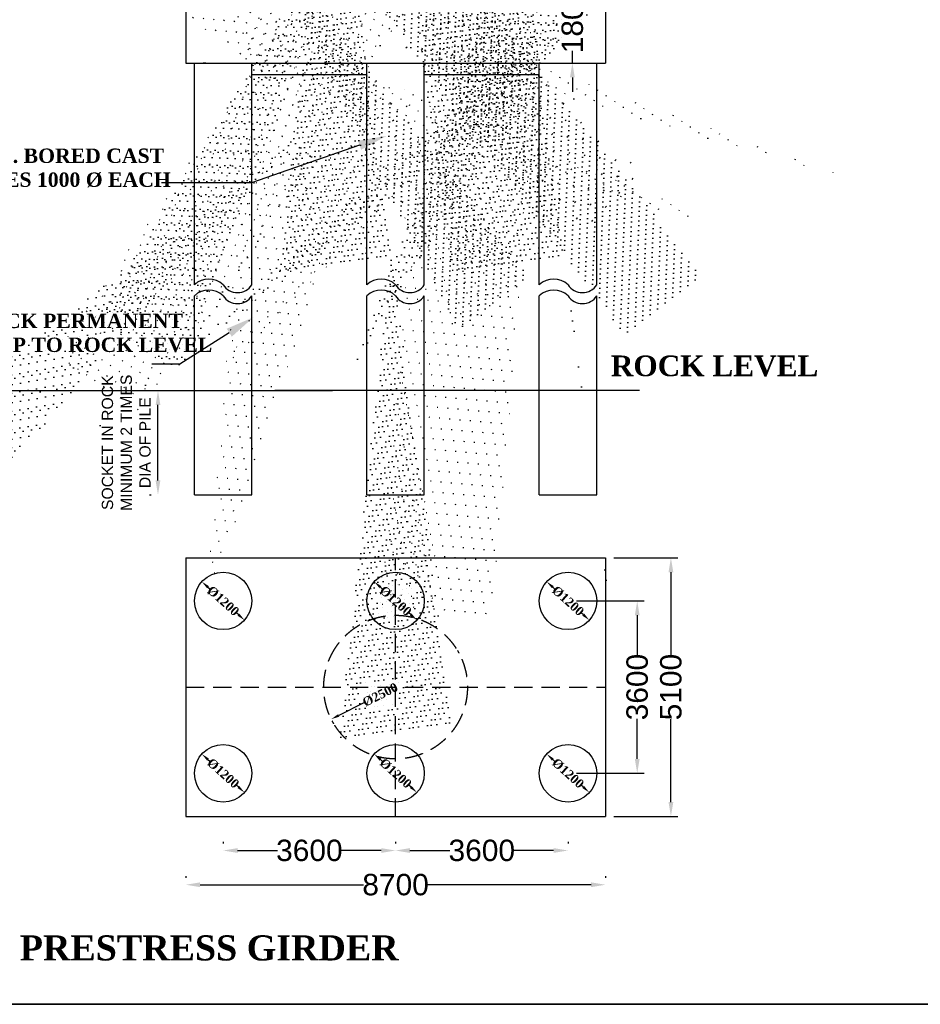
# Model space of a CAD drawing. Header units: inches. Extents: x -7742690772 to -3865980171, y -13316213144 to -6657882739.
# Tile 9 of 23: x -3867232490 to -3867201152, y -6658179970 to -6658145698. Entities that reach past the tile are written whole.
import ezdxf
from ezdxf import colors
from ezdxf.entities.mleader import LeaderData, LeaderLine
from ezdxf.math import Vec2, Vec3

# ---------------------------------------------------------------- set-up
doc = ezdxf.new("R2010")
doc.units = ezdxf.units.IN
doc.header["$MEASUREMENT"] = 0
doc.header["$PDMODE"] = 2
doc.header["$PDSIZE"] = 5
doc.linetypes.add('DASHED2', pattern=[9.524999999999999, 6.35, -3.175])
doc.layers.add('TEX', color=6, linetype='Continuous')
doc.layers.add('TEXT', color=7, linetype='Continuous')
doc.styles.add('dim', font='arial.ttf')
doc.styles.get("Standard").update_dxf_attribs({"font": 'timesbd.ttf', "height": 5})
doc.dimstyles.new('Annotative', dxfattribs={"dimscale": 0, "dimtxt": 0.18, "dimasz": 0.18, "dimexe": 0.18, "dimexo": 0.0625, "dimgap": 0.09, "dimtad": 0, "dimtih": 1, "dimtoh": 1, "dimdec": 4, "dimzin": 0, "dimdsep": 46, "dimtxsty": 'Standard', "dimcen": 0.09, "dimadec": 0, "dimazin": 0, "dimtfac": 1, "dimtdec": 4, "dimtofl": 0, "dimtmove": 0, "dimatfit": 3, "dimfxl": 1, "dimtolj": 1, "dimtzin": 0, "dimarcsym": 0})
doc.dimstyles.new('ISO-25', dxfattribs={"dimtxt": 200, "dimasz": 150, "dimexe": 240, "dimexo": 300, "dimgap": 0.02, "dimtad": 0, "dimdec": 0, "dimdsep": 46, "dimtxsty": 'Standard', "dimcen": 150, "dimclrd": 1, "dimclre": 1, "dimclrt": 1, "dimadec": 0, "dimazin": 0, "dimtfac": 1, "dimtdec": 0, "dimtmove": 2, "dimatfit": 3, "dimfxl": 240, "dimarcsym": 0})

# ---------------------------------------------------------------- blocks, each defined once
blk = doc.blocks.new('*D162')
at = {"layer": 'Defpoints', "color": 0, "ltscale": 20, "transparency": 16777216}
for p in [(-3867227677.878922, -6658158608.70144), (-3867227677.878893, -6658158608.70144), (-3867227677.878897, -6658162236.543106)]:
    blk.add_point(p, dxfattribs=at)
at = {"layer": 'TEX', "color": 0, "lineweight": -2, "ltscale": 20, "transparency": 16777216}
for p, q in [((-3867227977.878893, -6658158608.70144), (-3867227917.878922, -6658158608.70144)), ((-3867227677.878922, -6658161736.543106), (-3867227677.878922, -6658159108.70144)), ((-3867227977.878897, -6658162236.543106), (-3867227917.878922, -6658162236.543106))]:
    blk.add_line(p, q, dxfattribs=at)
at = {"layer": 'TEX', "color": 0, "ltscale": 20, "transparency": 16777216}
for points in [[(-3867227761.212255, -6658159108.70144), (-3867227594.545588, -6658159108.70144), (-3867227677.878922, -6658158608.70144)], [(-3867227761.212255, -6658161736.543106), (-3867227594.545588, -6658161736.543106), (-3867227677.878922, -6658162236.543106)]]:
    blk.add_solid(points, dxfattribs=at)
at = {"layer": 'TEX', "color": 0, "ltscale": 20, "transparency": 16777216, "insert": (-3867228780.879364, -6658160422.622271), "char_height": 392, "width": 5353.865606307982, "attachment_point": 5, "rotation": 90, "style": 'dim'}
blk.add_mtext('SOCKET IN ROCK\\PMINIMUM 2 TIMES DIA OF PILE', dxfattribs=at)
blk = doc.blocks.new('*D287')
at = {"color": 0, "lineweight": -2, "ltscale": 20, "transparency": 16777216}
blk.add_line((-3867220512.204324, -6658169477.346632), (-3867221390.224245, -6658169914.940365), dxfattribs=at)
at = {"color": 0, "ltscale": 20, "transparency": 16777216}
blk.add_solid([(-3867221411.635045, -6658169871.980178), (-3867221368.813445, -6658169957.900552), (-3867221647.985367, -6658170043.405163)], dxfattribs=at)
at = {"layer": 'Defpoints', "color": 0, "ltscale": 20, "transparency": 16777216}
for p in [(-3867217172.965894, -6658167813.113539, 45780.89713031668), (-3867221647.985367, -6658170043.405163, 45780.89713031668)]:
    blk.add_point(p, dxfattribs=at)
at = {"color": 0, "ltscale": 20, "transparency": 16777216, "insert": (-3867219946.293424, -6658169195.303984), "char_height": 288, "attachment_point": 5, "rotation": 26.49106997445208}
blk.add_mtext('\\A1;{\\H1.08333x;Ø2500}', dxfattribs=at)
blk = doc.blocks.new('*D184')
at = {"layer": 'Defpoints', "color": 0, "ltscale": 20, "transparency": 16777216}
for p in [(-3867214234.811569, -6658144209.314602, 45780.89713031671), (-3867214234.811566, -6658147209.314608, 45780.89713031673), (-3867213258.035292, -6658147209.314608)]:
    blk.add_point(p, dxfattribs=at)
at = {"layer": 'TEX', "color": 0, "lineweight": -2, "ltscale": 20, "transparency": 16777216}
for p, q in [((-3867213258.035292, -6658143709.314602), (-3867213258.035292, -6658143209.314602)), ((-3867213934.811569, -6658144209.314602), (-3867213018.035292, -6658144209.314602)), ((-3867213258.035292, -6658144209.314602), (-3867213258.035292, -6658144633.500607)), ((-3867213258.035292, -6658147209.314608), (-3867213258.035292, -6658146785.128602)), ((-3867213934.811566, -6658147209.314608), (-3867213018.035292, -6658147209.314608)), ((-3867213258.035292, -6658147709.314608), (-3867213258.035292, -6658148209.314608))]:
    blk.add_line(p, q, dxfattribs=at)
at = {"layer": 'TEX', "color": 0, "ltscale": 20, "transparency": 16777216}
for points in [[(-3867213341.368625, -6658143709.314602), (-3867213174.701958, -6658143709.314602), (-3867213258.035292, -6658144209.314602)], [(-3867213341.368625, -6658147709.314608), (-3867213174.701958, -6658147709.314608), (-3867213258.035292, -6658147209.314608)]]:
    blk.add_solid(points, dxfattribs=at)
at = {"layer": 'TEX', "color": 0, "ltscale": 20, "transparency": 16777216, "insert": (-3867213258.035293, -6658145709.314602), "char_height": 744.8, "attachment_point": 5, "rotation": 90, "style": 'dim'}
blk.add_mtext('1800', dxfattribs=at)
blk = doc.blocks.new('*D293')
at = {"color": 0, "lineweight": -2, "ltscale": 20, "transparency": 16777216}
for p, q in [((-3867225938.880093, -6658165451.045835), (-3867225879.731398, -6658165504.464304)), ((-3867224882.071197, -6658166405.472867), (-3867224941.219893, -6658166352.054397))]:
    blk.add_line(p, q, dxfattribs=at)
at = {"color": 0, "ltscale": 20, "transparency": 16777216}
for points in [[(-3867225906.708395, -6658165415.423062), (-3867225971.05179, -6658165486.668606), (-3867226152.616723, -6658165258.015648)], [(-3867224849.899499, -6658166369.850095), (-3867224914.242895, -6658166441.095638), (-3867224668.334567, -6658166598.503054)]]:
    blk.add_solid(points, dxfattribs=at)
at = {"layer": 'Defpoints', "color": 0, "ltscale": 20, "transparency": 16777216}
for p in [(-3867226152.616723, -6658165258.015648, 45780.89713031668), (-3867224668.334567, -6658166598.503054, 45780.89713031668)]:
    blk.add_point(p, dxfattribs=at)
at = {"color": 0, "ltscale": 20, "transparency": 16777216, "insert": (-3867225410.475645, -6658165928.259351), "char_height": 288, "attachment_point": 5, "rotation": 317.91412335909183}
blk.add_mtext('\\A1;{\\H1.08333x;Ø1200}', dxfattribs=at)
blk = doc.blocks.new('*D294')
at = {"color": 0, "lineweight": -2, "ltscale": 20, "transparency": 16777216}
for p, q in [((-3867219938.880078, -6658165451.045834), (-3867219879.731382, -6658165504.464303)), ((-3867218882.071184, -6658166405.472866), (-3867218941.219879, -6658166352.054398))]:
    blk.add_line(p, q, dxfattribs=at)
at = {"color": 0, "ltscale": 20, "transparency": 16777216}
for points in [[(-3867219906.708381, -6658165415.423062), (-3867219971.051776, -6658165486.668605), (-3867220152.616708, -6658165258.015647)], [(-3867218849.899487, -6658166369.850095), (-3867218914.242882, -6658166441.095637), (-3867218668.334554, -6658166598.503053)]]:
    blk.add_solid(points, dxfattribs=at)
at = {"layer": 'Defpoints', "color": 0, "ltscale": 20, "transparency": 16777216}
for p in [(-3867220152.616708, -6658165258.015647, 45780.89713031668), (-3867218668.334554, -6658166598.503053, 45780.89713031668)]:
    blk.add_point(p, dxfattribs=at)
at = {"color": 0, "ltscale": 20, "transparency": 16777216, "insert": (-3867219410.475631, -6658165928.259351), "char_height": 288, "attachment_point": 5, "rotation": 317.9141233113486}
blk.add_mtext('\\A1;{\\H1.08333x;Ø1200}', dxfattribs=at)
blk = doc.blocks.new('*D295')
at = {"color": 0, "lineweight": -2, "ltscale": 20, "transparency": 16777216}
for p, q in [((-3867213938.880064, -6658165451.045835), (-3867213879.731368, -6658165504.464305)), ((-3867212882.071168, -6658166405.472866), (-3867212941.219863, -6658166352.054398))]:
    blk.add_line(p, q, dxfattribs=at)
at = {"color": 0, "ltscale": 20, "transparency": 16777216}
for points in [[(-3867213906.708366, -6658165415.423062), (-3867213971.051762, -6658165486.668607), (-3867214152.616694, -6658165258.015649)], [(-3867212849.899471, -6658166369.850095), (-3867212914.242867, -6658166441.095638), (-3867212668.334538, -6658166598.503054)]]:
    blk.add_solid(points, dxfattribs=at)
at = {"layer": 'Defpoints', "color": 0, "ltscale": 20, "transparency": 16777216}
for p in [(-3867214152.616694, -6658165258.015649, 45780.89713031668), (-3867212668.334538, -6658166598.503054, 45780.89713031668)]:
    blk.add_point(p, dxfattribs=at)
at = {"color": 0, "ltscale": 20, "transparency": 16777216, "insert": (-3867213410.475617, -6658165928.259352), "char_height": 288, "attachment_point": 5, "rotation": 317.9141233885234}
blk.add_mtext('\\A1;{\\H1.08333x;Ø1200}', dxfattribs=at)
blk = doc.blocks.new('*D296')
at = {"color": 0, "lineweight": -2, "ltscale": 20, "transparency": 16777216}
for p, q in [((-3867219938.880078, -6658171451.045835), (-3867219879.731382, -6658171504.464305)), ((-3867218882.071184, -6658172405.472866), (-3867218941.219878, -6658172352.054398))]:
    blk.add_line(p, q, dxfattribs=at)
at = {"color": 0, "ltscale": 20, "transparency": 16777216}
for points in [[(-3867219906.708381, -6658171415.423063), (-3867219971.051776, -6658171486.668607), (-3867220152.616709, -6658171258.015649)], [(-3867218849.899486, -6658172369.850096), (-3867218914.242881, -6658172441.095638), (-3867218668.334553, -6658172598.503053)]]:
    blk.add_solid(points, dxfattribs=at)
at = {"layer": 'Defpoints', "color": 0, "ltscale": 20, "transparency": 16777216}
for p in [(-3867220152.616709, -6658171258.015649, 45780.89713031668), (-3867218668.334553, -6658172598.503053, 45780.89713031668)]:
    blk.add_point(p, dxfattribs=at)
at = {"color": 0, "ltscale": 20, "transparency": 16777216, "insert": (-3867219410.47563, -6658171928.259352), "char_height": 288, "attachment_point": 5, "rotation": 317.914123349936}
blk.add_mtext('\\A1;{\\H1.08333x;Ø1200}', dxfattribs=at)
blk = doc.blocks.new('*D297')
at = {"color": 0, "lineweight": -2, "ltscale": 20, "transparency": 16777216}
for p, q in [((-3867225938.880094, -6658171451.045834), (-3867225879.731399, -6658171504.464303)), ((-3867224882.071198, -6658172405.472866), (-3867224941.219894, -6658172352.054397))]:
    blk.add_line(p, q, dxfattribs=at)
at = {"color": 0, "ltscale": 20, "transparency": 16777216}
for points in [[(-3867225906.708395, -6658171415.423063), (-3867225971.051791, -6658171486.668606), (-3867226152.616724, -6658171258.015648)], [(-3867224849.8995, -6658172369.850095), (-3867224914.242896, -6658172441.095638), (-3867224668.334568, -6658172598.503053)]]:
    blk.add_solid(points, dxfattribs=at)
at = {"layer": 'Defpoints', "color": 0, "ltscale": 20, "transparency": 16777216}
for p in [(-3867226152.616724, -6658171258.015648, 45780.89713031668), (-3867224668.334568, -6658172598.503053, 45780.89713031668)]:
    blk.add_point(p, dxfattribs=at)
at = {"color": 0, "ltscale": 20, "transparency": 16777216, "insert": (-3867225410.475646, -6658171928.259351), "char_height": 288, "attachment_point": 5, "rotation": 317.91412334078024}
blk.add_mtext('\\A1;{\\H1.08333x;Ø1200}', dxfattribs=at)
blk = doc.blocks.new('*D298')
at = {"color": 0, "lineweight": -2, "ltscale": 20, "transparency": 16777216}
for p, q in [((-3867213938.880064, -6658171451.045835), (-3867213879.731368, -6658171504.464304)), ((-3867212882.071169, -6658172405.472866), (-3867212941.219864, -6658172352.054398))]:
    blk.add_line(p, q, dxfattribs=at)
at = {"color": 0, "ltscale": 20, "transparency": 16777216}
for points in [[(-3867213906.708366, -6658171415.423062), (-3867213971.051761, -6658171486.668606), (-3867214152.616694, -6658171258.015648)], [(-3867212849.899472, -6658172369.850095), (-3867212914.242867, -6658172441.095638), (-3867212668.334539, -6658172598.503054)]]:
    blk.add_solid(points, dxfattribs=at)
at = {"layer": 'Defpoints', "color": 0, "ltscale": 20, "transparency": 16777216}
for p in [(-3867214152.616694, -6658171258.015648, 45780.89713031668), (-3867212668.334539, -6658172598.503054, 45780.89713031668)]:
    blk.add_point(p, dxfattribs=at)
at = {"color": 0, "ltscale": 20, "transparency": 16777216, "insert": (-3867213410.475616, -6658171928.259352), "char_height": 288, "attachment_point": 5, "rotation": 317.914123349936}
blk.add_mtext('\\A1;{\\H1.08333x;Ø1200}', dxfattribs=at)
blk = doc.blocks.new('*D280')
at = {"layer": 'Defpoints', "color": 0, "ltscale": 20, "transparency": 16777216}
for p in [(-3867225410.475646, -6658174616.802938), (-3867219410.475631, -6658174616.802938), (-3867219410.475631, -6658174616.802938)]:
    blk.add_point(p, dxfattribs=at)
at = {"layer": 'TEX', "color": 0, "lineweight": -2, "ltscale": 20, "transparency": 16777216}
for p, q in [((-3867225410.475646, -6658174316.802938), (-3867225410.475646, -6658174376.802938)), ((-3867219410.475631, -6658174316.802938), (-3867219410.475631, -6658174376.802938)), ((-3867224910.475646, -6658174616.802938), (-3867223521.091, -6658174616.802938)), ((-3867219910.475631, -6658174616.802938), (-3867221299.860277, -6658174616.802938))]:
    blk.add_line(p, q, dxfattribs=at)
at = {"layer": 'TEX', "color": 0, "ltscale": 20, "transparency": 16777216}
for points in [[(-3867224910.475646, -6658174533.469605), (-3867224910.475646, -6658174700.136271), (-3867225410.475646, -6658174616.802938)], [(-3867219910.475631, -6658174533.469605), (-3867219910.475631, -6658174700.136271), (-3867219410.475631, -6658174616.802938)]]:
    blk.add_solid(points, dxfattribs=at)
at = {"layer": 'TEX', "color": 0, "ltscale": 20, "transparency": 16777216, "insert": (-3867222410.475638, -6658174616.802938), "char_height": 744.8, "attachment_point": 5, "style": 'dim'}
blk.add_mtext('3600', dxfattribs=at)
blk = doc.blocks.new('*D281')
at = {"layer": 'Defpoints', "color": 0, "ltscale": 20, "transparency": 16777216}
for p in [(-3867219410.475631, -6658174616.802938), (-3867213410.475616, -6658174616.802938), (-3867213410.475616, -6658174616.802938)]:
    blk.add_point(p, dxfattribs=at)
at = {"layer": 'TEX', "color": 0, "lineweight": -2, "ltscale": 20, "transparency": 16777216}
for p, q in [((-3867219410.475631, -6658174316.802938), (-3867219410.475631, -6658174376.802938)), ((-3867213410.475616, -6658174316.802938), (-3867213410.475616, -6658174376.802938)), ((-3867218910.475631, -6658174616.802938), (-3867217521.090985, -6658174616.802938)), ((-3867213910.475616, -6658174616.802938), (-3867215299.860261, -6658174616.802938))]:
    blk.add_line(p, q, dxfattribs=at)
at = {"layer": 'TEX', "color": 0, "ltscale": 20, "transparency": 16777216}
for points in [[(-3867218910.475631, -6658174533.469605), (-3867218910.475631, -6658174700.136271), (-3867219410.475631, -6658174616.802938)], [(-3867213910.475616, -6658174533.469605), (-3867213910.475616, -6658174700.136271), (-3867213410.475616, -6658174616.802938)]]:
    blk.add_solid(points, dxfattribs=at)
at = {"layer": 'TEX', "color": 0, "ltscale": 20, "transparency": 16777216, "insert": (-3867216410.475623, -6658174616.802938), "char_height": 744.8, "attachment_point": 5, "style": 'dim'}
blk.add_mtext('3600', dxfattribs=at)
blk = doc.blocks.new('*D282')
at = {"layer": 'Defpoints', "color": 0, "ltscale": 20, "transparency": 16777216}
for p in [(-3867226710.475631, -6658175808.386111), (-3867212110.47563, -6658175808.386111), (-3867212110.47563, -6658175808.386111)]:
    blk.add_point(p, dxfattribs=at)
at = {"layer": 'TEX', "color": 0, "lineweight": -2, "ltscale": 20, "transparency": 16777216}
for p, q in [((-3867226710.475631, -6658175508.386111), (-3867226710.475631, -6658175568.386111)), ((-3867212110.47563, -6658175508.386111), (-3867212110.47563, -6658175568.386111)), ((-3867226210.475631, -6658175808.386111), (-3867220521.853065, -6658175808.386111)), ((-3867212610.47563, -6658175808.386111), (-3867218299.098195, -6658175808.386111))]:
    blk.add_line(p, q, dxfattribs=at)
at = {"layer": 'TEX', "color": 0, "ltscale": 20, "transparency": 16777216}
for points in [[(-3867226210.475631, -6658175725.052778), (-3867226210.475631, -6658175891.719444), (-3867226710.475631, -6658175808.386111)], [(-3867212610.47563, -6658175725.052778), (-3867212610.47563, -6658175891.719444), (-3867212110.47563, -6658175808.386111)]]:
    blk.add_solid(points, dxfattribs=at)
at = {"layer": 'TEX', "color": 0, "ltscale": 20, "transparency": 16777216, "insert": (-3867219410.47563, -6658175808.386111), "char_height": 744.8, "attachment_point": 5, "style": 'dim'}
blk.add_mtext('8700', dxfattribs=at)
blk = doc.blocks.new('*D283')
at = {"layer": 'Defpoints', "color": 0, "ltscale": 20, "transparency": 16777216}
for p in [(-3867213410.475618, -6658165928.259351, 45780.89713031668), (-3867213410.475617, -6658171928.259351, 45780.89713031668), (-3867211002.503422, -6658171928.259351)]:
    blk.add_point(p, dxfattribs=at)
at = {"layer": 'TEX', "color": 0, "lineweight": -2, "ltscale": 20, "transparency": 16777216}
for p, q in [((-3867213110.475618, -6658165928.259351), (-3867210762.503422, -6658165928.259351)), ((-3867211002.503422, -6658166428.259351), (-3867211002.503422, -6658167817.64399)), ((-3867211002.503422, -6658171428.259351), (-3867211002.503422, -6658170038.874712)), ((-3867213110.475617, -6658171928.259351), (-3867210762.503422, -6658171928.259351))]:
    blk.add_line(p, q, dxfattribs=at)
at = {"layer": 'TEX', "color": 0, "ltscale": 20, "transparency": 16777216}
for points in [[(-3867211085.836755, -6658166428.259351), (-3867210919.170088, -6658166428.259351), (-3867211002.503422, -6658165928.259351)], [(-3867211085.836755, -6658171428.259351), (-3867210919.170088, -6658171428.259351), (-3867211002.503422, -6658171928.259351)]]:
    blk.add_solid(points, dxfattribs=at)
at = {"layer": 'TEX', "color": 0, "ltscale": 20, "transparency": 16777216, "insert": (-3867211002.503423, -6658168928.259348), "char_height": 744.8, "attachment_point": 5, "rotation": 90, "style": 'dim'}
blk.add_mtext('3600', dxfattribs=at)
blk = doc.blocks.new('*D284')
at = {"layer": 'Defpoints', "color": 0, "ltscale": 20, "transparency": 16777216}
for p in [(-3867212110.475633, -6658164428.259351, 45780.89713031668), (-3867212110.475632, -6658173428.25935, 45780.89713031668), (-3867209829.848044, -6658173428.25935)]:
    blk.add_point(p, dxfattribs=at)
at = {"layer": 'TEX', "color": 0, "lineweight": -2, "ltscale": 20, "transparency": 16777216}
for p, q in [((-3867211810.475633, -6658164428.259351), (-3867209589.848044, -6658164428.259351)), ((-3867209829.848044, -6658164928.259351), (-3867209829.848044, -6658167817.389965)), ((-3867209829.848044, -6658172928.25935), (-3867209829.848044, -6658170039.128736)), ((-3867211810.475632, -6658173428.25935), (-3867209589.848044, -6658173428.25935))]:
    blk.add_line(p, q, dxfattribs=at)
at = {"layer": 'TEX', "color": 0, "ltscale": 20, "transparency": 16777216}
for points in [[(-3867209913.181377, -6658164928.259351), (-3867209746.51471, -6658164928.259351), (-3867209829.848044, -6658164428.259351)], [(-3867209913.181377, -6658172928.25935), (-3867209746.51471, -6658172928.25935), (-3867209829.848044, -6658173428.25935)]]:
    blk.add_solid(points, dxfattribs=at)
at = {"layer": 'TEX', "color": 0, "ltscale": 20, "transparency": 16777216, "insert": (-3867209829.848045, -6658168928.259348), "char_height": 744.8, "attachment_point": 5, "rotation": 90, "style": 'dim'}
blk.add_mtext('5100', dxfattribs=at)

msp = doc.modelspace()

# ---------------------------------------------------------------- hatches: boundary and pattern name
at = {"ltscale": 20}
h = msp.add_hatch(dxfattribs=at)
h.set_pattern_fill('AR-CONC', scale=50)
h.set_pattern_definition([(49.99999999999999, (3874526244.677622, 6657962716.896039), (358.6300913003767, -31.37606749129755), [37.5, -412.5]), (355, (3874526244.677622, 6657962716.896039), (-69.3756668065, 376.0960668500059), [30, -330]), (100.45144446, (3874526274.563462, 6657962714.281369), (289.254423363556, 344.7199954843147), [31.87009599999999, -350.5710559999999]), (46.18420000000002, (3874526244.677622, 6657962816.896039), (533.6206653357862, -82.75964039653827), [56.24999999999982, -618.749999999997]), (96.63563549, (3874526289.145995, 6657962809.999387), (467.3309728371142, 487.0593003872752), [47.805171, -525.8568799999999]), (351.1841639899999, (3874526244.677622, 6657962816.896039), (467.3309725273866, 487.0593001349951), [45, -495.0000004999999]), (21, (3874526294.677622, 6657962791.896039), (298.4535260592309, -201.3094453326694), [37.5, -412.5]), (326.0000000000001, (3874526294.677622, 6657962791.896039), (121.6576659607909, 362.5750225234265), [30, -330]), (71.45144474, (3874526319.548748, 6657962775.120252), (420.1111883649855, 161.2655764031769), [31.870095, -350.571056]), (37.50000000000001, (3874526244.677622, 6657962716.896039), (6.079927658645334, 166.4469269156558), [0, -326, 0, -335, 0, -331.25]), (7.499999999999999, (3874526244.677622, 6657962716.896039), (131.5347687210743, 197.2058559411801), [0, -191, 0, -318.5, 0, -126.25]), (327.5, (3874526133.177622, 6657962716.896039), (266.9112180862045, -11.2774358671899), [0, -125, 0, -390, 0, -517.5]), (317.5, (3874526083.177622, 6657962716.896039), (291.5930846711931, 50.05249116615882), [0, -162.5, 0, -259, 0, -367.5])])
h.paths.add_polyline_path([(-3867224410.475644, -6658147209.314591), (-3867224410.475642, -6658147209.314595), (-3867224410.475643, -6658147609.314591), (-3867224410.475644, -6658147609.31459)])
h.paths.add_polyline_path([(-3867220410.475628, -6658147209.314593), (-3867224410.475644, -6658147209.314591), (-3867224410.475644, -6658147609.31459), (-3867220410.475628, -6658147609.314591)])
h.paths.add_polyline_path([(-3867220410.475628, -6658147209.314593), (-3867220410.475628, -6658147609.31459)], flags=17)
h.paths.add_polyline_path([(-3867220410.475627, -6658147209.314593), (-3867220410.475628, -6658147209.314592), (-3867220410.475627, -6658147609.31459)])
h.paths.add_polyline_path([(-3867220410.475627, -6658147209.314593), (-3867220410.475627, -6658147609.314591)])
h = msp.add_hatch(dxfattribs=at)
h.set_pattern_fill('AR-CONC', scale=50)
h.set_pattern_definition([(49.99999999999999, (3874532244.677636, 6657962716.896036), (358.6300913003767, -31.37606749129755), [37.5, -412.5]), (355, (3874532244.677636, 6657962716.896036), (-69.3756668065, 376.0960668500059), [30, -330]), (100.45144446, (3874532274.563475, 6657962714.281366), (289.254423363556, 344.7199954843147), [31.87009599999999, -350.5710559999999]), (46.18420000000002, (3874532244.677636, 6657962816.896036), (533.6206653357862, -82.75964039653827), [56.24999999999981, -618.7499999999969]), (96.63563549, (3874532289.146008, 6657962809.999384), (467.3309728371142, 487.0593003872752), [47.805171, -525.8568799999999]), (351.1841639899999, (3874532244.677636, 6657962816.896036), (467.3309725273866, 487.0593001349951), [45, -495.0000004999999]), (21, (3874532294.677636, 6657962791.896036), (298.4535260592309, -201.3094453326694), [37.5, -412.5]), (326.0000000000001, (3874532294.677636, 6657962791.896036), (121.6576659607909, 362.5750225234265), [30, -330]), (71.45144474, (3874532319.548762, 6657962775.120249), (420.1111883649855, 161.2655764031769), [31.870095, -350.571056]), (37.50000000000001, (3874532244.677636, 6657962716.896036), (6.079927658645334, 166.4469269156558), [0, -326, 0, -335, 0, -331.25]), (7.499999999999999, (3874532244.677636, 6657962716.896036), (131.5347687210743, 197.2058559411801), [0, -191, 0, -318.5, 0, -126.25]), (327.5, (3874532133.177636, 6657962716.896036), (266.9112180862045, -11.2774358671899), [0, -125, 0, -390, 0, -517.5]), (317.5, (3874532083.177636, 6657962716.896036), (291.5930846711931, 50.05249116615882), [0, -162.5, 0, -259, 0, -367.5])])
h.paths.add_polyline_path([(-3867218410.47563, -6658147209.314594), (-3867218410.475629, -6658147209.314598), (-3867218410.475629, -6658147609.314594), (-3867218410.47563, -6658147609.314592)])
h.paths.add_polyline_path([(-3867214410.475615, -6658147209.314596), (-3867218410.47563, -6658147209.314594), (-3867218410.47563, -6658147609.314592), (-3867214410.475615, -6658147609.314594)])
h.paths.add_polyline_path([(-3867214410.475615, -6658147209.314596), (-3867214410.475615, -6658147609.314593)], flags=17)
h.paths.add_polyline_path([(-3867214410.475614, -6658147209.314596), (-3867214410.475615, -6658147209.314595), (-3867214410.475614, -6658147609.314593)])
h.paths.add_polyline_path([(-3867214410.475614, -6658147209.314596), (-3867214410.475614, -6658147609.314594)])

# ---------------------------------------------------------------- linework, layer by layer
at = {"color": 7, "ltscale": 20}
for p, q in [((-3867226710.47563, -6658144209.314594, 45780.89713031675), (-3867226710.47563, -6658147209.314594, 45780.89713031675)), ((-3867212110.475631, -6658144209.314588, 45780.89713031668), (-3867212110.47563, -6658147209.31459, 45780.89713031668)), ((-3867226710.475629, -6658147209.314597, 45780.89713031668), (-3867221210.475628, -6658147209.314591, 45780.89713031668)), ((-3867217610.475631, -6658147209.314591, 45780.89713031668), (-3867212110.47563, -6658147209.314588, 45780.89713031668)), ((-3867249590.192063, -6658158602.791937, 45780.89713031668), (-3867221610.654156, -6658158602.791941, 45780.89713031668)), ((-3867223610.564634, -6658158588.182902, 45780.89713031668), (-3867210927.16822, -6658158588.182908, 45780.89713031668)), ((-3867226410.475645, -6658162236.543103, 45780.89713031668), (-3867224410.475644, -6658162236.543102, 45780.89713031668)), ((-3867226710.47563, -6658164428.25935, 45780.89713031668), (-3867212110.47563, -6658164428.25935, 45780.89713031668)), ((-3867226710.47563, -6658164428.259351, 45780.89713031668), (-3867226710.47563, -6658173428.25935, 45780.89713031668)), ((-3867212110.47563, -6658164428.25935, 45780.89713031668), (-3867212110.47563, -6658173428.259349, 45780.89713031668)), ((-3867226710.47563, -6658173428.25935, 45780.89713031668), (-3867212110.47563, -6658173428.25935, 45780.89713031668))]:
    msp.add_line(p, q, dxfattribs=at)
at = {"ltscale": 20}
for p, q in [((-3867226410.475644, -6658154922.928846, 45780.89713031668), (-3867226410.475642, -6658147209.314597, 45780.89713031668)), ((-3867224410.475644, -6658154922.92101, 45780.89713031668), (-3867224410.475642, -6658147209.314595, 45780.89713031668)), ((-3867220410.475629, -6658154922.928844, 45780.89713031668), (-3867220410.475627, -6658147209.314592, 45780.89713031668)), ((-3867218410.47563, -6658154922.921008, 45780.89713031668), (-3867218410.475628, -6658147209.314592, 45780.89713031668)), ((-3867214410.475616, -6658154922.928844, 45780.89713031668), (-3867214410.475614, -6658147209.314589, 45780.89713031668)), ((-3867212410.475616, -6658154922.921008, 45780.89713031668), (-3867212410.475615, -6658147209.314588, 45780.89713031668)), ((-3867226410.475645, -6658162236.543103, 45780.89713031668), (-3867226410.475643, -6658155305.534628, 45780.89713031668)), ((-3867224410.475645, -6658162236.543102, 45780.89713031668), (-3867224410.475644, -6658155305.526793, 45780.89713031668)), ((-3867220410.475631, -6658162236.543101, 45780.89713031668), (-3867220410.475629, -6658155305.534626, 45780.89713031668)), ((-3867218410.47563, -6658162236.5431, 45780.89713031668), (-3867218410.47563, -6658155305.526791, 45780.89713031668)), ((-3867214410.475617, -6658162236.543101, 45780.89713031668), (-3867214410.475615, -6658155305.534626, 45780.89713031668)), ((-3867212410.475616, -6658162236.5431, 45780.89713031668), (-3867212410.475616, -6658155305.526791, 45780.89713031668)), ((-3867220410.475631, -6658162236.543101, 45780.89713031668), (-3867218410.47563, -6658162236.5431, 45780.89713031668)), ((-3867214410.475617, -6658162236.543101, 45780.89713031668), (-3867212410.475616, -6658162236.543101, 45780.89713031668)), ((-3867274157.694433, -6658179970.008903), (-3867057089.577, -6658179970.008903))]:
    msp.add_line(p, q, dxfattribs=at)
at = {"color": 3, "ltscale": 20}
msp.add_line((-3867226010.475627, -6658147209.314591, 45780.89713031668), (-3867226110.520425, -6658147209.314591, 45780.89713031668), dxfattribs=at)
at = {"color": 0, "ltscale": 20}
for p, q in [((-3867223910.475628, -6658147209.314593, 45780.89713031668), (-3867214910.475628, -6658147209.314591, 45780.89713031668)), ((-3867224410.475642, -6658147609.31459, 45780.89713031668), (-3867220410.475627, -6658147609.31459, 45780.89713031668)), ((-3867218410.475627, -6658147609.314591, 45780.89713031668), (-3867214410.475614, -6658147609.314593, 45780.89713031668))]:
    msp.add_line(p, q, dxfattribs=at)
at = {"ltscale": 20}
msp.add_lwpolyline([(-3867269366.672482, -6658057300.890121), (-3867057069.576999, -6658057300.890121), (-3867057069.576999, -6658179970.008903), (-3867269366.672482, -6658179970.008903)], close=True, dxfattribs=at)
for centre in [(-3867225410.475645, -6658165928.25935, 45780.89713031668), (-3867219410.475631, -6658165928.25935, 45780.89713031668), (-3867213410.475616, -6658165928.25935, 45780.89713031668), (-3867225410.475645, -6658171928.25935, 45780.89713031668), (-3867219410.47563, -6658171928.25935, 45780.89713031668), (-3867213410.475615, -6658171928.25935, 45780.89713031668)]:
    msp.add_circle(centre, 1000, dxfattribs=at)
at = {"color": 7, "ltscale": 20}
for centre in [(-3867224610.520426, -6658147209.314593, 45780.89713031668), (-3867219410.520426, -6658147209.314593, 45780.89713031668)]:
    msp.add_arc(centre, 1200, 180, 180.0014753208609, dxfattribs=at)
at = {"ltscale": 20}
for centre, radius, start, end in [((-3867225910.491335, -6658155451.731057, 45780.89713031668), 727.7472683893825, 46.60112343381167, 133.395476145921), ((-3867219910.491321, -6658155451.731055, 45780.89713031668), 727.7472683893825, 46.60112343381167, 133.395476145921), ((-3867213910.491307, -6658155451.731055, 45780.89713031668), 727.7472683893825, 46.60112343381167, 133.395476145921), ((-3867225910.491334, -6658155834.336839, 45780.89713031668), 727.7472683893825, 46.60112343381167, 133.395476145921), ((-3867224910.479136, -6658154607.214003, 45780.89713031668), 591.3327371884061, 212.2699752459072, 327.7312921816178), ((-3867219910.49132, -6658155834.336837, 45780.89713031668), 727.7472683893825, 46.60112343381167, 133.395476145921), ((-3867218910.479121, -6658154607.214001, 45780.89713031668), 591.3327371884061, 212.2699752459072, 327.7312921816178), ((-3867213910.491306, -6658155834.336837, 45780.89713031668), 727.7472683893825, 46.60112343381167, 133.395476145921), ((-3867212910.479107, -6658154607.214001, 45780.89713031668), 591.3327371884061, 212.2699752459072, 327.7312921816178), ((-3867224910.479135, -6658154989.819784, 45780.89713031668), 591.3327371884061, 212.2699752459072, 327.7312921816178), ((-3867218910.479121, -6658154989.819782, 45780.89713031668), 591.3327371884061, 212.2699752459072, 327.7312921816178), ((-3867212910.479107, -6658154989.819782, 45780.89713031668), 591.3327371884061, 212.2699752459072, 327.7312921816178)]:
    msp.add_arc(centre, radius, start, end, dxfattribs=at)
at = {"layer": 'TEX', "color": 0, "ltscale": 20}
for p, q in [((-3867223910.475628, -6658147209.314591, 45780.89713031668), (-3867214910.475628, -6658147209.314591, 45780.89713031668)), ((-3867223910.475628, -6658147209.314593, 45780.89713031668), (-3867214910.475628, -6658147209.314593, 45780.89713031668)), ((-3867212810.475623, -6658147209.314591, 45780.89713031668), (-3867212710.520425, -6658147209.314591, 45780.89713031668))]:
    msp.add_line(p, q, dxfattribs=at)
at = {"layer": 'TEX', "color": 7, "linetype": 'DASHED2', "lineweight": -2, "ltscale": 100}
for p, q in [((-3867219410.47563, -6658173428.25935, 45780.89713031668), (-3867219410.47563, -6658164428.25935, 45780.89713031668)), ((-3867226710.47563, -6658168928.25935, 45780.89713031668), (-3867212110.47563, -6658168928.259349, 45780.89713031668))]:
    msp.add_line(p, q, dxfattribs=at)
msp.add_circle((-3867219410.47563, -6658168928.25935, 45780.89713031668), 2500, dxfattribs=at)
at = {"layer": 'TEX', "color": 0, "ltscale": 20}
msp.add_arc((-3867214210.520424, -6658147209.314593, 45780.89713031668), 1200, 359.9985246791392, 0, dxfattribs=at)

# ---------------------------------------------------------------- texts
at = {"insert": (-3867248201.947701, -6658177568.793332, 45780.89713031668), "char_height": 875, "width": 36972.17786741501, "attachment_point": 1}
msp.add_mtext('{\\fTimes New Roman|b1|i0|c0|p18;SECTION OF PIER  FOR  PRESTRESS GIRDER}', dxfattribs=at)
at = {"layer": 'TEXT', "color": 0, "attachment_point": 1}
for s, insert, char_height, width in [('6 NOS. R.C.C. BORED CAST IN SITU PILES 1000 %%C EACH', (-3867237241.37627, -6658150182.855086), 500, 10372.60382558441), ('\\pi1606.38622;6 MM THICK PERMANENT           \\P\\pi612.3472;M.S. LINER UP TO ROCK LEVEL', (-3867238172.028943, -6658155930.349057), 500, 12714.94006444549), ('ROCK LEVEL', (-3867211920.581094, -6658157385.806021, -1.726730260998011e-07), 720, 12738.22003747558)]:
    msp.add_mtext(s, dxfattribs=dict(at, insert=insert, char_height=char_height, width=width))

# ---------------------------------------------------------------- dimensions: what is measured, and where the dimension line sits
at = {"ltscale": 20}
for p1, p2, picture, middle in [((-3867226152.616723, -6658165258.015648, 91561.79426063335), (-3867224668.334567, -6658166598.503054, 91561.79426063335), '*D293', (-3867225410.475645, -6658165928.259351, 45780.89713031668)), ((-3867220152.616708, -6658165258.015647, 91561.7942605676), (-3867218668.334554, -6658166598.503053, 91561.7942605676), '*D294', (-3867219410.475631, -6658165928.259351, 45780.89713025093)), ((-3867214152.616694, -6658165258.015649, 91561.79426063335), (-3867212668.334538, -6658166598.503054, 91561.79426063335), '*D295', (-3867213410.475617, -6658165928.259352, 45780.89713031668)), ((-3867226152.616724, -6658171258.015648, 91561.79426063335), (-3867224668.334568, -6658172598.503053, 91561.79426063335), '*D297', (-3867225410.475646, -6658171928.259351, 45780.89713031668)), ((-3867220152.616709, -6658171258.015649, 91561.79426063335), (-3867218668.334553, -6658172598.503053, 91561.79426063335), '*D296', (-3867219410.47563, -6658171928.259352, 45780.89713031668)), ((-3867214152.616694, -6658171258.015648, 91561.79426063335), (-3867212668.334539, -6658172598.503054, 91561.79426063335), '*D298', (-3867213410.475616, -6658171928.259352, 45780.89713031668))]:
    dim = msp.add_diameter_dim_2p(p1=p1, p2=p2, text='{\\H1.08333x;Ø1200}', dimstyle='Annotative', override={"dimscale": 0, "dimtxt": 3, "dimasz": 3, "dimtih": 0, "dimtoh": 0, "dimdec": 0, "dimcen": 2, "dimtdec": 0, "dimtix": 0, "dimtofl": 0, "dimtmove": 0, "dimatfit": 0, "dimfxl": 3600}, dxfattribs=at)
    dim.commit()
    dim.dimension.update_dxf_attribs({"geometry": picture, "text_midpoint": middle})
dim = msp.add_diameter_dim_2p(p1=(-3867217172.965894, -6658167813.113539, 45780.89713031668), p2=(-3867221647.985367, -6658170043.405163, 45780.89713031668), text='{\\H1.08333x;Ø2500}', dimstyle='Annotative', override={"dimscale": 0, "dimtxt": 3, "dimasz": 3, "dimtih": 0, "dimtoh": 0, "dimdec": 0, "dimcen": 2, "dimtdec": 0, "dimtix": 0, "dimtofl": 0, "dimtmove": 0, "dimatfit": 3, "dimfxl": 3600}, dxfattribs=at)
dim.commit()
dim.dimension.update_dxf_attribs({"geometry": '*D287', "text_midpoint": (-3867219946.293424, -6658169195.303984), "dimtype": 131})
at = {"layer": 'TEX', "color": 0, "ltscale": 20}
for base, p1, p2, text, override, picture, middle in [((-3867213258.035292, -6658147209.314608), (-3867214234.811567, -6658144209.314598, 45780.89713031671), (-3867214234.811564, -6658147209.314604, 45780.89713031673), '1800', {"dimtxt": 744.8, "dimasz": 500, "dimlfac": 0.5, "dimtxsty": 'dim', "dimclrd": 0, "dimclre": 0, "dimclrt": 0}, '*D184', (-3867213258.035293, -6658145709.314602)), ((-3867227677.878922, -6658158608.70144, 45780.89713031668), (-3867227677.878895, -6658162236.543102, 45780.89713031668), (-3867227677.878891, -6658158608.701436, 45780.89713031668), 'SOCKET IN ROCK\\PMINIMUM 2 TIMES DIA OF PILE', {"dimtxt": 392, "dimasz": 500, "dimlfac": 0.5, "dimtxsty": 'dim', "dimclrd": 0, "dimclre": 0, "dimclrt": 0}, '*D162', (-3867228780.879364, -6658160422.622271, 45780.89713031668)), ((-3867209829.848044, -6658173428.25935, 5.303008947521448e-07), (-3867212110.475631, -6658164428.259347, 45780.89713084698), (-3867212110.47563, -6658173428.259346, 45780.89713084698), '5100', {"dimtxt": 744.8, "dimasz": 500, "dimlfac": 0.5, "dimtxsty": 'dim', "dimclrd": 0, "dimclre": 0, "dimclrt": 0}, '*D284', (-3867209829.848045, -6658168928.259348, 5.303008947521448e-07)), ((-3867211002.503422, -6658171928.259351, 5.303008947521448e-07), (-3867213410.475616, -6658165928.259347, 45780.89713084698), (-3867213410.475616, -6658171928.259347, 45780.89713084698), '3600', {"dimtxt": 744.8, "dimasz": 500, "dimlfac": 0.5, "dimtxsty": 'dim', "dimclrd": 0, "dimclre": 0, "dimclrt": 0}, '*D283', (-3867211002.503423, -6658168928.259348, 5.303008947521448e-07))]:
    dim = msp.add_linear_dim(base=base, p1=p1, p2=p2, angle=90, text=text, dimstyle='ISO-25', override=override, dxfattribs=at)
    dim.commit()
    dim.dimension.update_dxf_attribs({"geometry": picture, "text_midpoint": middle})
for base, p1, p2, text, picture, middle in [((-3867219410.475631, -6658174616.802938, 5.303008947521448e-07), (-3867225410.475646, -6658174616.802938, 5.303008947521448e-07), (-3867219410.475631, -6658174616.802938, 5.303008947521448e-07), '3600', '*D280', (-3867222410.475638, -6658174616.802938, 5.303008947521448e-07)), ((-3867213410.475616, -6658174616.802938, 5.303008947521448e-07), (-3867219410.475631, -6658174616.802938, 5.303008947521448e-07), (-3867213410.475616, -6658174616.802938, 5.303008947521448e-07), '3600', '*D281', (-3867216410.475623, -6658174616.802938, 5.303008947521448e-07)), ((-3867212110.47563, -6658175808.386111, 5.303008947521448e-07), (-3867226710.475631, -6658175808.386111, 5.303008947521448e-07), (-3867212110.47563, -6658175808.386111, 5.303008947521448e-07), '8700', '*D282', (-3867219410.47563, -6658175808.386111, 5.303008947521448e-07))]:
    dim = msp.add_linear_dim(base=base, p1=p1, p2=p2, text=text, dimstyle='ISO-25', override={"dimtxt": 744.8, "dimasz": 500, "dimlfac": 0.5, "dimtxsty": 'dim', "dimclrd": 0, "dimclre": 0, "dimclrt": 0}, dxfattribs=at)
    dim.commit()
    dim.dimension.update_dxf_attribs({"geometry": picture, "text_midpoint": middle})

# ---------------------------------------------------------------- leaders
ml = msp.add_multileader_mtext('Standard', dxfattribs=at)
ml.set_content('')
ml.set_leader_properties()
ml.build(insert=Vec2(0, 0))
ml.multileader.update_dxf_attribs({"text_right_attachment_type": 6, "dogleg_length": 0.36, "arrow_head_size": 1000})
ctx = ml.context
ctx.base_point, ctx.char_height, ctx.arrow_head_size, ctx.landing_gap_size, ctx.plane_origin = Vec3(-3867227553.813592, -6658151373.198852), 3, 1000, 0.09, Vec3(-3867220539.557464, -6658149126.104074)
ctx.right_attachment, ctx.text_align_type = 6, 2
notes = []
notes.append((ctx, [(0, (1, 1, 0), (-3867224425.359909, -6658151374.698852), (-1, 0), 3128.273683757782, [(0, [(-3867219720.026217, -6658149740.943374)], 0, [])])]))
ctx.mtext.insert, ctx.mtext.alignment, ctx.mtext.flow_direction = Vec3(-3867227553.723592, -6658151371.698852), 3, 5
ml = msp.add_multileader_mtext('Standard', dxfattribs=at)
ml.set_content('')
ml.set_leader_properties()
ml.build(insert=Vec2(0, 0))
ml.multileader.update_dxf_attribs({"text_right_attachment_type": 6, "dogleg_length": 0.36, "arrow_head_size": 1000})
ctx = ml.context
ctx.base_point, ctx.char_height, ctx.arrow_head_size, ctx.landing_gap_size, ctx.plane_origin = Vec3(-3867227893.478228, -6658157686.36339, 45780.89713031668), 3, 1000, 0.09, Vec3(-3867225174.719764, -6658155439.268612, 45780.89713031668)
ctx.right_attachment, ctx.text_align_type = 6, 2
notes.append((ctx, [(0, (1, 1, 0), (-3867226912.773376, -6658157687.86339, 45780.89713031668), (-1, 0), 980.5248515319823, [(0, [(-3867224355.188518, -6658156054.107912, 45780.89713031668)], 0, [])])]))
ctx.mtext.insert, ctx.mtext.alignment, ctx.mtext.flow_direction = Vec3(-3867227893.388227, -6658157684.86339, 45780.89713031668), 3, 5
for ctx, leaders in notes:
    for number, flags, end, landing, length, lines in leaders:
        leader = LeaderData()
        leader.index, (leader.has_last_leader_line, leader.has_dogleg_vector, leader.attachment_direction) = number, flags
        leader.last_leader_point, leader.dogleg_vector, leader.dogleg_length = Vec3(end), Vec3(landing), length
        for number, points, colour, breaks in lines:
            line = LeaderLine()
            line.index, line.vertices, line.color, line.breaks = number, Vec3.list(points), colors.encode_raw_color(colour), breaks
            leader.lines.append(line)
        ctx.leaders.append(leader)

doc.saveas('drawing.dxf')
